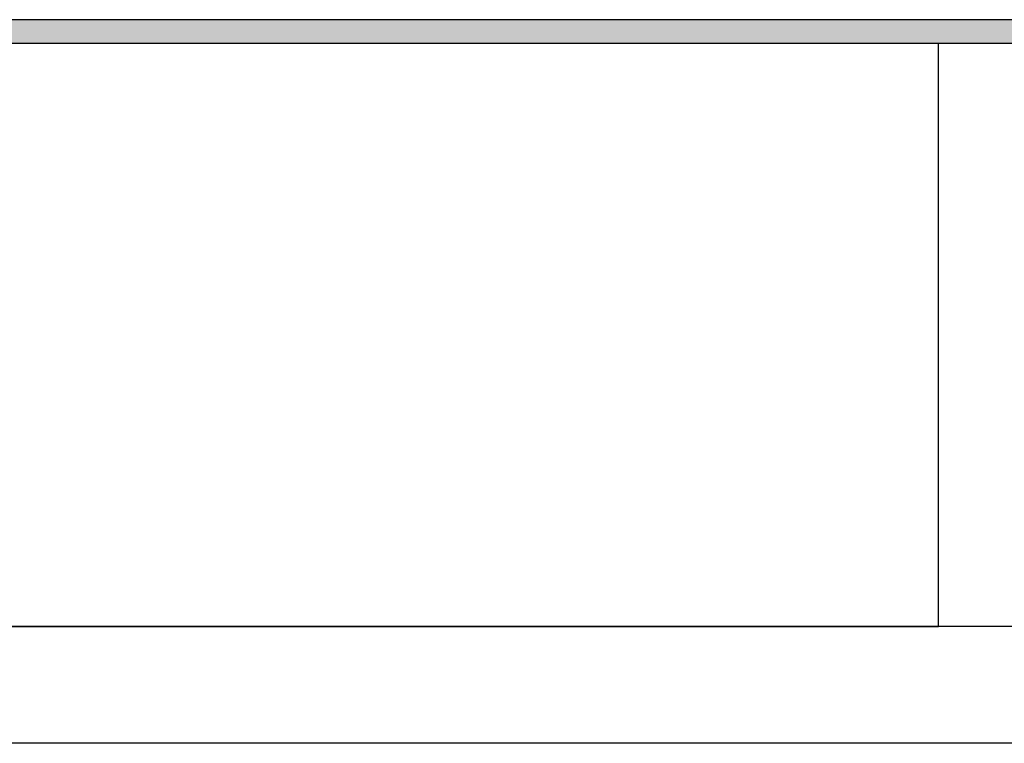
# Model space of a CAD drawing. Header units: millimetres. Extents: x 198 to 408, y -15 to 282.
# Tile 2 of 7: x 323 to 366, y -15 to 16. Entities that reach past the tile are written whole.
import ezdxf

# ---------------------------------------------------------------- set-up
doc = ezdxf.new("R2010")
doc.units = ezdxf.units.MM

msp = doc.modelspace()

# ---------------------------------------------------------------- hatches: boundary and pattern name
h = msp.add_hatch(color=256)
h.dxf.hatch_style = 1
h.paths.add_polyline_path([(402.758, 14.734), (402.758, 15.734), (202.758, 15.734), (202.758, 14.734)])

# ---------------------------------------------------------------- linework, layer by layer
for p, q in [((362.758, -10.266), (362.758, 14.734)), ((262.758, -10.266), (362.758, -10.266)), ((407.758, -15.266), (197.758, -15.266))]:
    msp.add_line(p, q)
at = {"color": 251}
msp.add_line((402.758, -10.266), (202.758, -10.266), dxfattribs=at)
msp.add_lwpolyline([(202.758, 14.734), (402.758, 14.734), (402.758, 15.734), (202.758, 15.734)], close=True)
msp.add_lwpolyline([(202.758, -10.266), (202.758, 14.734), (402.758, 14.734), (402.758, -10.266), (202.758, -10.266)])

doc.saveas('drawing.dxf')
